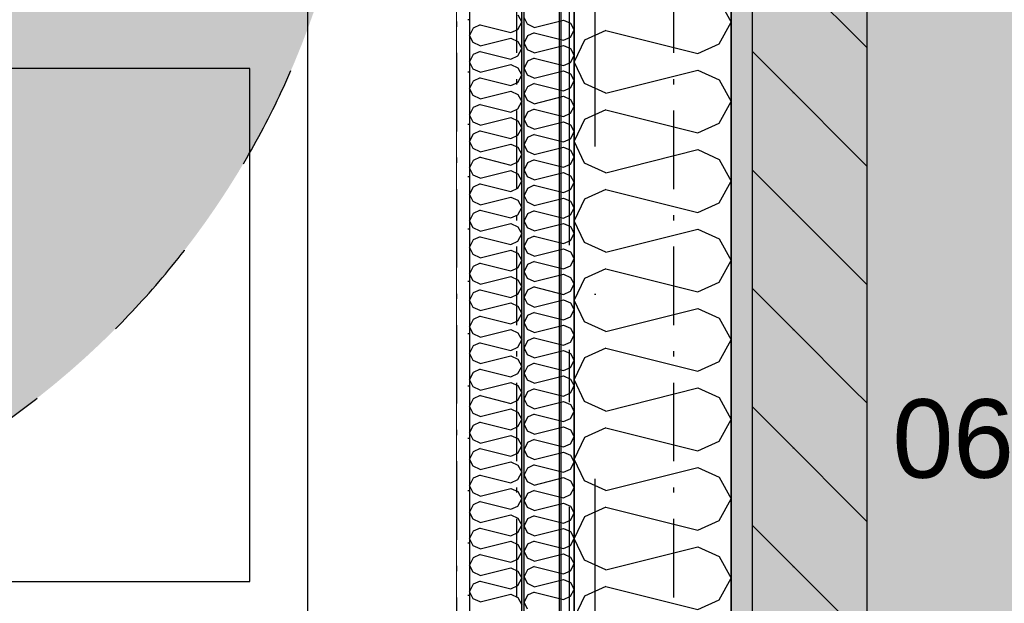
# Model space of a CAD drawing. Header units: millimetres. Extents: x -173281 to 144469, y -85977 to 83288.
# Tile 134 of 256: x -62003 to -61062, y -42858 to -42300. Entities that reach past the tile are written whole.
import ezdxf
from ezdxf.enums import TextEntityAlignment as Align

# ---------------------------------------------------------------- set-up
doc = ezdxf.new("R2010")
doc.units = ezdxf.units.MM
doc.header["$LTSCALE"] = 0.5
doc.header["$MEASUREMENT"] = 0
for name, pattern in [('Akselinje', [1500, 1000, -200, 100, -200]), ('Over snittplan', [260, 150, -50, 10, -50]), ('PLINE', [0]), ('Prikk & stiplet', [1340.555525, 705.555534, -352.777767, 0, -282.222223]), ('Stipling', [400, 200, -200])]:
    doc.linetypes.add(name, pattern=pattern)
for name, color, linetype in [('223- Bjelker', 7, 'Continuous'), ('232- Ikke-bærende yttervegger', 7, 'Continuous'), ('232- Ikke-bærende yttervegger (Skravur)', 7, 'Continuous'), ('232- Ikke-bærende yttervegger (Skravur)(Nye konstruksjoner)', 7, 'Continuous'), ('232- Ikke-bærende yttervegger(Nye konstruksjoner)', 7, 'Continuous'), ('244- Vinduer_ dører_ foldevegger(Nye konstruksjoner)', 7, 'Continuous'), ('252- Gulv på grunn_ bunnplate', 7, 'Continuous'), ('256- Faste himlinger og overflatebehandling(Nye konstruksjoner)', 7, 'Continuous'), ('279- Annet fast inventar(Nye konstruksjoner)', 7, 'Continuous'), ('82-- Modullinjer', 7, 'Continuous'), ('852- Teknisk_symbolsk informasjon_ bygning(Nye konstruksjoner)', 7, 'Continuous'), ('862- M___Nettoareal(Nye konstruksjoner)', 7, 'Continuous'), ('862- M___Nettoareal(Polylinje)(Nye konstruksjoner)', 7, 'Continuous'), ('862- M___Nettoareal(Tekst)(Nye konstruksjoner)', 7, 'Continuous')]:
    doc.layers.add(name, color=color, linetype=linetype)
doc.layers.add('236- Innvendig kledning og overflate(Nye konstruksjoner)', color=7, linetype='Continuous', lineweight=0)
doc.styles.add('GENERATED_STYLE_1', font='arial.ttf')
doc.styles.add('GENERATED_STYLE_2', font='arial.ttf')

# ---------------------------------------------------------------- blocks, each defined once
blk = doc.blocks.new('Rektor_A-128_12', base_point=(-63439.81, -42454.06))
at = {"layer": '862- M___Nettoareal(Polylinje)(Nye konstruksjoner)', "linetype": 'PLINE', "flags": 128}
blk.add_lwpolyline([(-60435.66, -41799.43), (-60435.66, -39791.93), (-65073.16, -39791.93), (-65073.16, -43699.43), (-63428.16, -43699.43), (-63428.16, -41936.93), (-63278.16, -41936.93), (-63278.16, -43699.43), (-61485.66, -43699.43), (-61485.66, -41799.43)], close=True, dxfattribs=at)
at = {"layer": '862- M___Nettoareal(Tekst)(Nye konstruksjoner)', "style": 'GENERATED_STYLE_1'}
for tag, height, p in [('DUMMY_862', 150, (-63557.67, -41147.4)), ('ROOM_NAME', 150, (-63557.67, -41787.58)), ('DUMMY_861', 100, (-63714.81, -41387.34)), ('ROOM_NUMBER', 100, (-63714.81, -41776.15)), ('DUMMY_863', 100, (-63321.95, -41753.3))]:
    blk.add_attdef(tag, text='', height=height, rotation=90, dxfattribs=at).set_placement(p, align=Align.TOP_LEFT)
blk = doc.blocks.new('*X391')
at = {"layer": '232- Ikke-bærende yttervegger (Skravur)', "linetype": 'PLINE'}
for p, q in [((-61334.72, -42281.81), (-61323.16, -42302.53)), ((-61334.72, -42323.25), (-61323.16, -42302.53)), ((-61443.03, -42310.5), (-61463.35, -42319.75)), ((-61443.03, -42310.5), (-61355.04, -42332.5)), ((-61463.35, -42319.75), (-61473.16, -42340.47)), ((-61355.04, -42332.5), (-61334.72, -42323.25)), ((-61463.35, -42361.19), (-61473.16, -42340.47)), ((-61443.03, -42370.44), (-61355.04, -42348.44)), ((-61355.04, -42348.44), (-61334.72, -42357.69)), ((-61443.03, -42370.44), (-61463.35, -42361.19)), ((-61334.72, -42357.69), (-61323.16, -42378.41)), ((-61334.72, -42399.13), (-61323.16, -42378.41)), ((-61443.03, -42386.38), (-61463.35, -42395.63)), ((-61443.03, -42386.38), (-61355.04, -42408.38)), ((-61463.35, -42395.63), (-61473.16, -42416.35)), ((-61355.04, -42408.38), (-61334.72, -42399.13)), ((-61463.35, -42437.07), (-61473.16, -42416.35)), ((-61443.03, -42446.32), (-61355.04, -42424.32)), ((-61355.04, -42424.32), (-61334.72, -42433.57)), ((-61443.03, -42446.32), (-61463.35, -42437.07)), ((-61334.72, -42433.57), (-61323.16, -42454.29)), ((-61334.72, -42475.01), (-61323.16, -42454.29)), ((-61443.03, -42462.26), (-61463.35, -42471.51)), ((-61443.03, -42462.26), (-61355.04, -42484.26)), ((-61463.35, -42471.51), (-61473.16, -42492.23)), ((-61355.04, -42484.26), (-61334.72, -42475.01)), ((-61463.35, -42512.95), (-61473.16, -42492.23)), ((-61443.03, -42522.2), (-61355.04, -42500.2)), ((-61355.04, -42500.2), (-61334.72, -42509.44)), ((-61443.03, -42522.2), (-61463.35, -42512.95)), ((-61334.72, -42509.44), (-61323.16, -42530.17)), ((-61334.72, -42550.89), (-61323.16, -42530.17)), ((-61443.03, -42538.14), (-61463.35, -42547.38)), ((-61443.03, -42538.14), (-61355.04, -42560.13)), ((-61463.35, -42547.38), (-61473.16, -42568.11)), ((-61355.04, -42560.13), (-61334.72, -42550.89)), ((-61463.35, -42588.83), (-61473.16, -42568.11)), ((-61443.03, -42598.07), (-61355.04, -42576.08)), ((-61355.04, -42576.08), (-61334.72, -42585.32)), ((-61443.03, -42598.07), (-61463.35, -42588.83)), ((-61334.72, -42585.32), (-61323.16, -42606.05)), ((-61334.72, -42626.77), (-61323.16, -42606.05)), ((-61443.03, -42614.02), (-61463.35, -42623.26)), ((-61443.03, -42614.02), (-61355.04, -42636.01)), ((-61463.35, -42623.26), (-61473.16, -42643.98)), ((-61355.04, -42636.01), (-61334.72, -42626.77)), ((-61463.35, -42664.71), (-61473.16, -42643.98)), ((-61443.03, -42673.95), (-61355.04, -42651.96)), ((-61355.04, -42651.96), (-61334.72, -42661.2)), ((-61443.03, -42673.95), (-61463.35, -42664.71)), ((-61334.72, -42661.2), (-61323.16, -42681.92)), ((-61334.72, -42702.65), (-61323.16, -42681.92)), ((-61443.03, -42689.9), (-61463.35, -42699.14)), ((-61443.03, -42689.9), (-61355.04, -42711.89)), ((-61463.35, -42699.14), (-61473.16, -42719.86)), ((-61355.04, -42711.89), (-61334.72, -42702.65)), ((-61463.35, -42740.59), (-61473.16, -42719.86)), ((-61443.03, -42749.83), (-61355.04, -42727.83)), ((-61355.04, -42727.83), (-61334.72, -42737.08)), ((-61443.03, -42749.83), (-61463.35, -42740.59)), ((-61334.72, -42737.08), (-61323.16, -42757.8)), ((-61334.72, -42778.52), (-61323.16, -42757.8)), ((-61443.03, -42765.77), (-61463.35, -42775.02)), ((-61443.03, -42765.77), (-61355.04, -42787.77)), ((-61463.35, -42775.02), (-61473.16, -42795.74)), ((-61355.04, -42787.77), (-61334.72, -42778.52)), ((-61463.35, -42816.46), (-61473.16, -42795.74)), ((-61443.03, -42825.71), (-61355.04, -42803.71)), ((-61355.04, -42803.71), (-61334.72, -42812.96)), ((-61334.72, -42812.96), (-61323.16, -42833.68)), ((-61443.03, -42825.71), (-61463.35, -42816.46)), ((-61334.72, -42854.4), (-61323.16, -42833.68)), ((-61443.03, -42841.65), (-61463.35, -42850.9)), ((-61443.03, -42841.65), (-61355.04, -42863.65)), ((-61463.35, -42850.9), (-61473.16, -42871.62)), ((-61355.04, -42863.65), (-61334.72, -42854.4))]:
    blk.add_line(p, q, dxfattribs=at)
blk = doc.blocks.new('Vindustempel[46]', base_point=(-60783.16, -42061.93))
at = {"layer": '852- Teknisk_symbolsk informasjon_ bygning(Nye konstruksjoner)', "char_height": 75, "attachment_point": 1, "rotation": 180, "style": 'GENERATED_STYLE_1'}
for s, insert in [('\\A1;{\\pql;\\pt0,50;\\fArial|b0|i0|c0|p0;\\W1.000000;900\\fArial|b0|i0|c0|p0;\\W1.000000;\\A1{\\H.66x;\\S^  ;}\\fArial|b0|i0|c0|p0;\\W1.000000;\\fArial|b0|i0|c0|p0;\\W1.000000;\\A1{\\H.66x;\\S^  ;}}', (-60682.96, -42619.78)), ('\\A1;{\\pql;\\pt0,50;\\fArial|b0|i0|c0|p0;\\W1.000000;x1\xa0390\\fArial|b0|i0|c0|p0;\\W1.000000;\\A1{\\H.66x;\\S^  ;}\\fArial|b0|i0|c0|p0;\\W1.000000;\\fArial|b0|i0|c0|p0;\\W1.000000;\\A1{\\H.66x;\\S^  ;}}', (-60854.58, -42737.64)), ('\\A1;{\\pql;\\pt0,50;\\fArial|b0|i0|c0|p0;\\W1.000000;590\\fArial|b0|i0|c0|p0;\\W1.000000;\\A1{\\H.66x;\\S^  ;}\\fArial|b0|i0|c0|p0;\\W1.000000;\\fArial|b0|i0|c0|p0;\\W1.000000;\\A1{\\H.66x;\\S^  ;}}', (-60682.96, -42737.64))]:
    blk.add_mtext(s, dxfattribs=dict(at, insert=insert))
at = {"layer": '852- Teknisk_symbolsk informasjon_ bygning(Nye konstruksjoner)', "style": 'GENERATED_STYLE_1'}
for tag, p in [('DUMMY_239', (-60402.92, -42283.36)), ('DUMMY_240', (-60682.96, -42300.5)), ('DUMMY_237', (-60402.92, -42401.21)), ('DUMMY_238', (-60682.96, -42418.36)), ('DUMMY_236', (-60682.96, -42519.07)), ('DUMMY_235', (-60402.92, -42519.07)), ('DUMMY_234', (-60854.58, -42636.93)), ('strSillPrefix', (-60402.92, -42654.07)), ('DUMMY_233', (-61163.4, -42754.78)), ('strUnitPrefix', (-60402.92, -42771.93))]:
    blk.add_attdef(tag, text='', height=75, rotation=180, dxfattribs=at).set_placement(p, align=Align.TOP_LEFT)
at = {"layer": '852- Teknisk_symbolsk informasjon_ bygning(Nye konstruksjoner)', "style": 'GENERATED_STYLE_2'}
blk.add_attdef('AC_WIDO_ID', text='', height=100, rotation=180, dxfattribs=at).set_placement((-60783.16, -42722.17), align=Align.BOTTOM_CENTER)
blk = doc.blocks.new('Vindu[50]')
at = {"layer": '852- Teknisk_symbolsk informasjon_ bygning(Nye konstruksjoner)'}
blk.add_blockref('Vindustempel[46]', (-60783.16, -42061.93), dxfattribs=at)
blk = doc.blocks.new('*X745')
at = {"layer": '232- Ikke-bærende yttervegger (Skravur)(Nye konstruksjoner)', "linetype": 'PLINE'}
for p, q in [((-61518.02, -42304.61), (-61521.16, -42297.98)), ((-61511.52, -42307.57), (-61518.02, -42304.61)), ((-61511.52, -42307.57), (-61483.36, -42300.53)), ((-61483.36, -42300.53), (-61476.86, -42303.49)), ((-61476.86, -42303.49), (-61473.16, -42310.12)), ((-61518.02, -42315.63), (-61521.16, -42322.26)), ((-61511.52, -42312.67), (-61518.02, -42315.63)), ((-61511.52, -42312.67), (-61483.36, -42319.71)), ((-61483.36, -42319.71), (-61476.86, -42316.75)), ((-61476.86, -42316.75), (-61473.16, -42310.12)), ((-61518.02, -42328.89), (-61521.16, -42322.26)), ((-61511.52, -42331.85), (-61483.36, -42324.81)), ((-61483.36, -42324.81), (-61476.86, -42327.77)), ((-61511.52, -42331.85), (-61518.02, -42328.89)), ((-61476.86, -42327.77), (-61473.16, -42334.4)), ((-61476.86, -42341.03), (-61473.16, -42334.4)), ((-61518.02, -42339.91), (-61521.16, -42346.54)), ((-61511.52, -42336.95), (-61518.02, -42339.91)), ((-61511.52, -42336.95), (-61483.36, -42343.99)), ((-61483.36, -42343.99), (-61476.86, -42341.03)), ((-61518.02, -42353.17), (-61521.16, -42346.54)), ((-61511.52, -42356.13), (-61518.02, -42353.17)), ((-61511.52, -42356.13), (-61483.36, -42349.09)), ((-61483.36, -42349.09), (-61476.86, -42352.05)), ((-61476.86, -42352.05), (-61473.16, -42358.68)), ((-61518.02, -42364.19), (-61521.16, -42370.82)), ((-61511.52, -42361.23), (-61518.02, -42364.19)), ((-61511.52, -42361.23), (-61483.36, -42368.27)), ((-61476.86, -42365.31), (-61473.16, -42358.68)), ((-61518.02, -42377.45), (-61521.16, -42370.82)), ((-61511.52, -42380.41), (-61483.36, -42373.37)), ((-61483.36, -42368.27), (-61476.86, -42365.31)), ((-61483.36, -42373.37), (-61476.86, -42376.33)), ((-61511.52, -42380.41), (-61518.02, -42377.45)), ((-61476.86, -42376.33), (-61473.16, -42382.96)), ((-61476.86, -42389.59), (-61473.16, -42382.96)), ((-61518.02, -42388.47), (-61521.16, -42395.1)), ((-61511.52, -42385.51), (-61518.02, -42388.47)), ((-61511.52, -42385.51), (-61483.36, -42392.55)), ((-61483.36, -42392.55), (-61476.86, -42389.59)), ((-61518.02, -42401.73), (-61521.16, -42395.1)), ((-61511.52, -42404.69), (-61518.02, -42401.73)), ((-61511.52, -42404.69), (-61483.36, -42397.65)), ((-61483.36, -42397.65), (-61476.86, -42400.61)), ((-61476.86, -42400.61), (-61473.16, -42407.24)), ((-61511.52, -42409.79), (-61518.02, -42412.75)), ((-61511.52, -42409.79), (-61483.36, -42416.83)), ((-61476.86, -42413.87), (-61473.16, -42407.24)), ((-61518.02, -42412.75), (-61521.16, -42419.38)), ((-61518.02, -42426.01), (-61521.16, -42419.38)), ((-61483.36, -42416.83), (-61476.86, -42413.87)), ((-61511.52, -42428.97), (-61518.02, -42426.01)), ((-61511.52, -42428.97), (-61483.36, -42421.93)), ((-61483.36, -42421.93), (-61476.86, -42424.89)), ((-61476.86, -42424.89), (-61473.16, -42431.52)), ((-61518.02, -42437.03), (-61521.16, -42443.66)), ((-61511.52, -42434.07), (-61518.02, -42437.03)), ((-61511.52, -42434.07), (-61483.36, -42441.11)), ((-61483.36, -42441.11), (-61476.86, -42438.15)), ((-61476.86, -42438.15), (-61473.16, -42431.52)), ((-61518.02, -42450.3), (-61521.16, -42443.66)), ((-61511.52, -42453.25), (-61483.36, -42446.21)), ((-61483.36, -42446.21), (-61476.86, -42449.17)), ((-61476.86, -42449.17), (-61473.16, -42455.8)), ((-61511.52, -42453.25), (-61518.02, -42450.3)), ((-61511.52, -42458.36), (-61518.02, -42461.31)), ((-61511.52, -42458.36), (-61483.36, -42465.39)), ((-61476.86, -42462.44), (-61473.16, -42455.8)), ((-61518.02, -42461.31), (-61521.16, -42467.95)), ((-61518.02, -42474.58), (-61521.16, -42467.95)), ((-61483.36, -42465.39), (-61476.86, -42462.44)), ((-61511.52, -42477.54), (-61518.02, -42474.58)), ((-61511.52, -42477.54), (-61483.36, -42470.5)), ((-61483.36, -42470.5), (-61476.86, -42473.46)), ((-61476.86, -42473.46), (-61473.16, -42480.09)), ((-61518.02, -42485.6), (-61521.16, -42492.23)), ((-61511.52, -42482.64), (-61518.02, -42485.6)), ((-61511.52, -42482.64), (-61483.36, -42489.68)), ((-61483.36, -42489.68), (-61476.86, -42486.72)), ((-61476.86, -42486.72), (-61473.16, -42480.09)), ((-61518.02, -42498.86), (-61521.16, -42492.23)), ((-61511.52, -42501.82), (-61483.36, -42494.78)), ((-61483.36, -42494.78), (-61476.86, -42497.74)), ((-61511.52, -42501.82), (-61518.02, -42498.86)), ((-61476.86, -42497.74), (-61473.16, -42504.37)), ((-61476.86, -42511), (-61473.16, -42504.37)), ((-61518.02, -42509.88), (-61521.16, -42516.51)), ((-61511.52, -42506.92), (-61518.02, -42509.88)), ((-61511.52, -42506.92), (-61483.36, -42513.96)), ((-61483.36, -42513.96), (-61476.86, -42511)), ((-61518.02, -42523.14), (-61521.16, -42516.51)), ((-61511.52, -42526.1), (-61518.02, -42523.14)), ((-61511.52, -42526.1), (-61483.36, -42519.06)), ((-61483.36, -42519.06), (-61476.86, -42522.02)), ((-61476.86, -42522.02), (-61473.16, -42528.65)), ((-61511.52, -42531.2), (-61518.02, -42534.16)), ((-61511.52, -42531.2), (-61483.36, -42538.24)), ((-61476.86, -42535.28), (-61473.16, -42528.65)), ((-61518.02, -42534.16), (-61521.16, -42540.79)), ((-61518.02, -42547.42), (-61521.16, -42540.79)), ((-61483.36, -42538.24), (-61476.86, -42535.28)), ((-61511.52, -42550.38), (-61518.02, -42547.42)), ((-61511.52, -42550.38), (-61483.36, -42543.34)), ((-61483.36, -42543.34), (-61476.86, -42546.3)), ((-61476.86, -42546.3), (-61473.16, -42552.93)), ((-61518.02, -42558.44), (-61521.16, -42565.07)), ((-61511.52, -42555.48), (-61518.02, -42558.44)), ((-61511.52, -42555.48), (-61483.36, -42562.52)), ((-61483.36, -42562.52), (-61476.86, -42559.56)), ((-61476.86, -42559.56), (-61473.16, -42552.93)), ((-61518.02, -42571.7), (-61521.16, -42565.07)), ((-61511.52, -42574.66), (-61483.36, -42567.62)), ((-61483.36, -42567.62), (-61476.86, -42570.58)), ((-61476.86, -42570.58), (-61473.16, -42577.21)), ((-61511.52, -42574.66), (-61518.02, -42571.7)), ((-61511.52, -42579.76), (-61518.02, -42582.72)), ((-61511.52, -42579.76), (-61483.36, -42586.8)), ((-61476.86, -42583.84), (-61473.16, -42577.21)), ((-61518.02, -42582.72), (-61521.16, -42589.35)), ((-61518.02, -42595.98), (-61521.16, -42589.35)), ((-61483.36, -42586.8), (-61476.86, -42583.84)), ((-61511.52, -42598.94), (-61518.02, -42595.98)), ((-61511.52, -42598.94), (-61483.36, -42591.9)), ((-61483.36, -42591.9), (-61476.86, -42594.86)), ((-61476.86, -42594.86), (-61473.16, -42601.49)), ((-61518.02, -42607), (-61521.16, -42613.63)), ((-61511.52, -42604.04), (-61518.02, -42607)), ((-61511.52, -42604.04), (-61483.36, -42611.08)), ((-61483.36, -42611.08), (-61476.86, -42608.12)), ((-61476.86, -42608.12), (-61473.16, -42601.49)), ((-61518.02, -42620.26), (-61521.16, -42613.63)), ((-61511.52, -42623.22), (-61483.36, -42616.18)), ((-61483.36, -42616.18), (-61476.86, -42619.14)), ((-61511.52, -42623.22), (-61518.02, -42620.26)), ((-61476.86, -42619.14), (-61473.16, -42625.77)), ((-61476.86, -42632.4), (-61473.16, -42625.77)), ((-61518.02, -42631.28), (-61521.16, -42637.91)), ((-61511.52, -42628.32), (-61518.02, -42631.28)), ((-61511.52, -42628.32), (-61483.36, -42635.36)), ((-61483.36, -42635.36), (-61476.86, -42632.4)), ((-61518.02, -42644.55), (-61521.16, -42637.91)), ((-61511.52, -42647.5), (-61518.02, -42644.55)), ((-61511.52, -42647.5), (-61483.36, -42640.47)), ((-61483.36, -42640.47), (-61476.86, -42643.42)), ((-61476.86, -42643.42), (-61473.16, -42650.06)), ((-61518.02, -42655.56), (-61521.16, -42662.2)), ((-61511.52, -42652.61), (-61518.02, -42655.56)), ((-61511.52, -42652.61), (-61483.36, -42659.64)), ((-61476.86, -42656.69), (-61473.16, -42650.06)), ((-61518.02, -42668.83), (-61521.16, -42662.2)), ((-61511.52, -42671.79), (-61483.36, -42664.75)), ((-61483.36, -42659.64), (-61476.86, -42656.69)), ((-61483.36, -42664.75), (-61476.86, -42667.71)), ((-61511.52, -42671.79), (-61518.02, -42668.83)), ((-61476.86, -42667.71), (-61473.16, -42674.34)), ((-61476.86, -42680.97), (-61473.16, -42674.34)), ((-61518.02, -42679.85), (-61521.16, -42686.48)), ((-61511.52, -42676.89), (-61518.02, -42679.85)), ((-61511.52, -42676.89), (-61483.36, -42683.93)), ((-61483.36, -42683.93), (-61476.86, -42680.97)), ((-61518.02, -42693.11), (-61521.16, -42686.48)), ((-61511.52, -42696.07), (-61518.02, -42693.11)), ((-61511.52, -42696.07), (-61483.36, -42689.03)), ((-61483.36, -42689.03), (-61476.86, -42691.99)), ((-61476.86, -42691.99), (-61473.16, -42698.62)), ((-61511.52, -42701.17), (-61518.02, -42704.13)), ((-61511.52, -42701.17), (-61483.36, -42708.21)), ((-61476.86, -42705.25), (-61473.16, -42698.62)), ((-61518.02, -42704.13), (-61521.16, -42710.76)), ((-61518.02, -42717.39), (-61521.16, -42710.76)), ((-61483.36, -42708.21), (-61476.86, -42705.25)), ((-61511.52, -42720.35), (-61518.02, -42717.39)), ((-61511.52, -42720.35), (-61483.36, -42713.31)), ((-61483.36, -42713.31), (-61476.86, -42716.27)), ((-61476.86, -42716.27), (-61473.16, -42722.9)), ((-61518.02, -42728.41), (-61521.16, -42735.04)), ((-61511.52, -42725.45), (-61518.02, -42728.41)), ((-61511.52, -42725.45), (-61483.36, -42732.49)), ((-61483.36, -42732.49), (-61476.86, -42729.53)), ((-61476.86, -42729.53), (-61473.16, -42722.9)), ((-61518.02, -42741.67), (-61521.16, -42735.04)), ((-61511.52, -42744.63), (-61483.36, -42737.59)), ((-61483.36, -42737.59), (-61476.86, -42740.55)), ((-61476.86, -42740.55), (-61473.16, -42747.18)), ((-61511.52, -42744.63), (-61518.02, -42741.67)), ((-61511.52, -42749.73), (-61518.02, -42752.69)), ((-61511.52, -42749.73), (-61483.36, -42756.77)), ((-61476.86, -42753.81), (-61473.16, -42747.18)), ((-61518.02, -42752.69), (-61521.16, -42759.32)), ((-61518.02, -42765.95), (-61521.16, -42759.32)), ((-61483.36, -42756.77), (-61476.86, -42753.81)), ((-61511.52, -42768.91), (-61518.02, -42765.95)), ((-61511.52, -42768.91), (-61483.36, -42761.87)), ((-61483.36, -42761.87), (-61476.86, -42764.83)), ((-61476.86, -42764.83), (-61473.16, -42771.46)), ((-61518.02, -42776.97), (-61521.16, -42783.6)), ((-61511.52, -42774.01), (-61518.02, -42776.97)), ((-61511.52, -42774.01), (-61483.36, -42781.05)), ((-61483.36, -42781.05), (-61476.86, -42778.09)), ((-61476.86, -42778.09), (-61473.16, -42771.46)), ((-61518.02, -42790.23), (-61521.16, -42783.6)), ((-61511.52, -42793.19), (-61483.36, -42786.15)), ((-61483.36, -42786.15), (-61476.86, -42789.11)), ((-61511.52, -42793.19), (-61518.02, -42790.23)), ((-61476.86, -42789.11), (-61473.16, -42795.74)), ((-61476.86, -42802.37), (-61473.16, -42795.74)), ((-61518.02, -42801.25), (-61521.16, -42807.88)), ((-61511.52, -42798.29), (-61518.02, -42801.25)), ((-61511.52, -42798.29), (-61483.36, -42805.33)), ((-61483.36, -42805.33), (-61476.86, -42802.37)), ((-61518.02, -42814.51), (-61521.16, -42807.88)), ((-61511.52, -42817.47), (-61518.02, -42814.51)), ((-61511.52, -42817.47), (-61483.36, -42810.43)), ((-61483.36, -42810.43), (-61476.86, -42813.39)), ((-61476.86, -42813.39), (-61473.16, -42820.02)), ((-61518.02, -42825.53), (-61521.16, -42832.16)), ((-61511.52, -42822.57), (-61518.02, -42825.53)), ((-61511.52, -42822.57), (-61483.36, -42829.61)), ((-61476.86, -42826.65), (-61473.16, -42820.02)), ((-61518.02, -42838.8), (-61521.16, -42832.16)), ((-61511.52, -42841.75), (-61483.36, -42834.72)), ((-61483.36, -42829.61), (-61476.86, -42826.65)), ((-61483.36, -42834.72), (-61476.86, -42837.67)), ((-61511.52, -42841.75), (-61518.02, -42838.8)), ((-61476.86, -42837.67), (-61473.16, -42844.31)), ((-61476.86, -42850.94), (-61473.16, -42844.31)), ((-61518.02, -42849.81), (-61521.16, -42856.45)), ((-61511.52, -42846.86), (-61518.02, -42849.81)), ((-61511.52, -42846.86), (-61483.36, -42853.9)), ((-61483.36, -42853.9), (-61476.86, -42850.94)), ((-61518.02, -42863.08), (-61521.16, -42856.45))]:
    blk.add_line(p, q, dxfattribs=at)
blk = doc.blocks.new('*X747')
at = {"layer": '232- Ikke-bærende yttervegger (Skravur)(Nye konstruksjoner)', "linetype": 'PLINE'}
for p, q in [((-61527.01, -42295.62), (-61523.16, -42302.53)), ((-61563.12, -42305.19), (-61569.89, -42308.27)), ((-61563.12, -42305.19), (-61533.79, -42312.52)), ((-61527.01, -42309.44), (-61523.16, -42302.53)), ((-61569.89, -42308.27), (-61573.16, -42315.18)), ((-61569.89, -42322.08), (-61573.16, -42315.18)), ((-61533.79, -42312.52), (-61527.01, -42309.44)), ((-61563.12, -42325.17), (-61569.89, -42322.08)), ((-61563.12, -42325.17), (-61533.79, -42317.83)), ((-61533.79, -42317.83), (-61527.01, -42320.92)), ((-61527.01, -42320.92), (-61523.16, -42327.82)), ((-61569.89, -42333.56), (-61573.16, -42340.47)), ((-61563.12, -42330.48), (-61569.89, -42333.56)), ((-61563.12, -42330.48), (-61533.79, -42337.81)), ((-61533.79, -42337.81), (-61527.01, -42334.73)), ((-61527.01, -42334.73), (-61523.16, -42327.82)), ((-61569.89, -42347.38), (-61573.16, -42340.47)), ((-61563.12, -42350.46), (-61533.79, -42343.13)), ((-61533.79, -42343.13), (-61527.01, -42346.21)), ((-61563.12, -42350.46), (-61569.89, -42347.38)), ((-61527.01, -42346.21), (-61523.16, -42353.12)), ((-61527.01, -42360.02), (-61523.16, -42353.12)), ((-61569.89, -42358.85), (-61573.16, -42365.76)), ((-61563.12, -42355.77), (-61569.89, -42358.85)), ((-61563.12, -42355.77), (-61533.79, -42363.1)), ((-61533.79, -42363.1), (-61527.01, -42360.02)), ((-61569.89, -42372.67), (-61573.16, -42365.76)), ((-61563.12, -42375.75), (-61569.89, -42372.67)), ((-61563.12, -42375.75), (-61533.79, -42368.42)), ((-61533.79, -42368.42), (-61527.01, -42371.5)), ((-61527.01, -42371.5), (-61523.16, -42378.41)), ((-61563.12, -42381.07), (-61569.89, -42384.15)), ((-61563.12, -42381.07), (-61533.79, -42388.4)), ((-61527.01, -42385.32), (-61523.16, -42378.41)), ((-61569.89, -42384.15), (-61573.16, -42391.05)), ((-61569.89, -42397.96), (-61573.16, -42391.05)), ((-61533.79, -42388.4), (-61527.01, -42385.32)), ((-61563.12, -42401.04), (-61569.89, -42397.96)), ((-61563.12, -42401.04), (-61533.79, -42393.71)), ((-61533.79, -42393.71), (-61527.01, -42396.79)), ((-61527.01, -42396.79), (-61523.16, -42403.7)), ((-61569.89, -42409.44), (-61573.16, -42416.35)), ((-61563.12, -42406.36), (-61569.89, -42409.44)), ((-61563.12, -42406.36), (-61533.79, -42413.69)), ((-61533.79, -42413.69), (-61527.01, -42410.61)), ((-61527.01, -42410.61), (-61523.16, -42403.7)), ((-61569.89, -42423.26), (-61573.16, -42416.35)), ((-61563.12, -42426.34), (-61533.79, -42419)), ((-61533.79, -42419), (-61527.01, -42422.09)), ((-61563.12, -42426.34), (-61569.89, -42423.26)), ((-61527.01, -42422.09), (-61523.16, -42428.99)), ((-61527.01, -42435.9), (-61523.16, -42428.99)), ((-61569.89, -42434.73), (-61573.16, -42441.64)), ((-61563.12, -42431.65), (-61569.89, -42434.73)), ((-61563.12, -42431.65), (-61533.79, -42438.98)), ((-61533.79, -42438.98), (-61527.01, -42435.9)), ((-61569.89, -42448.55), (-61573.16, -42441.64)), ((-61563.12, -42451.63), (-61569.89, -42448.55)), ((-61563.12, -42451.63), (-61533.79, -42444.3)), ((-61533.79, -42444.3), (-61527.01, -42447.38)), ((-61527.01, -42447.38), (-61523.16, -42454.29)), ((-61563.12, -42456.94), (-61569.89, -42460.03)), ((-61563.12, -42456.94), (-61533.79, -42464.28)), ((-61527.01, -42461.19), (-61523.16, -42454.29)), ((-61569.89, -42460.03), (-61573.16, -42466.93)), ((-61569.89, -42473.84), (-61573.16, -42466.93)), ((-61533.79, -42464.28), (-61527.01, -42461.19)), ((-61563.12, -42476.92), (-61569.89, -42473.84)), ((-61563.12, -42476.92), (-61533.79, -42469.59)), ((-61533.79, -42469.59), (-61527.01, -42472.67)), ((-61527.01, -42472.67), (-61523.16, -42479.58)), ((-61569.89, -42485.32), (-61573.16, -42492.23)), ((-61563.12, -42482.24), (-61569.89, -42485.32)), ((-61563.12, -42482.24), (-61533.79, -42489.57)), ((-61533.79, -42489.57), (-61527.01, -42486.49)), ((-61527.01, -42486.49), (-61523.16, -42479.58)), ((-61569.89, -42499.13), (-61573.16, -42492.23)), ((-61563.12, -42502.22), (-61533.79, -42494.88)), ((-61533.79, -42494.88), (-61527.01, -42497.97)), ((-61563.12, -42502.22), (-61569.89, -42499.13)), ((-61527.01, -42497.97), (-61523.16, -42504.87)), ((-61527.01, -42511.78), (-61523.16, -42504.87)), ((-61569.89, -42510.61), (-61573.16, -42517.52)), ((-61563.12, -42507.53), (-61569.89, -42510.61)), ((-61563.12, -42507.53), (-61533.79, -42514.86)), ((-61533.79, -42514.86), (-61527.01, -42511.78)), ((-61569.89, -42524.43), (-61573.16, -42517.52)), ((-61563.12, -42527.51), (-61569.89, -42524.43)), ((-61563.12, -42527.51), (-61533.79, -42520.18)), ((-61533.79, -42520.18), (-61527.01, -42523.26)), ((-61527.01, -42523.26), (-61523.16, -42530.17)), ((-61563.12, -42532.82), (-61569.89, -42535.91)), ((-61563.12, -42532.82), (-61533.79, -42540.16)), ((-61527.01, -42537.07), (-61523.16, -42530.17)), ((-61569.89, -42535.91), (-61573.16, -42542.81)), ((-61569.89, -42549.72), (-61573.16, -42542.81)), ((-61533.79, -42540.16), (-61527.01, -42537.07)), ((-61563.12, -42552.8), (-61569.89, -42549.72)), ((-61563.12, -42552.8), (-61533.79, -42545.47)), ((-61533.79, -42545.47), (-61527.01, -42548.55)), ((-61527.01, -42548.55), (-61523.16, -42555.46)), ((-61569.89, -42561.2), (-61573.16, -42568.11)), ((-61563.12, -42558.12), (-61569.89, -42561.2)), ((-61563.12, -42558.12), (-61533.79, -42565.45)), ((-61527.01, -42562.37), (-61523.16, -42555.46)), ((-61569.89, -42575.01), (-61573.16, -42568.11)), ((-61563.12, -42578.1), (-61533.79, -42570.76)), ((-61533.79, -42565.45), (-61527.01, -42562.37)), ((-61533.79, -42570.76), (-61527.01, -42573.85)), ((-61563.12, -42578.1), (-61569.89, -42575.01)), ((-61527.01, -42573.85), (-61523.16, -42580.75)), ((-61527.01, -42587.66), (-61523.16, -42580.75)), ((-61569.89, -42586.49), (-61573.16, -42593.4)), ((-61563.12, -42583.41), (-61569.89, -42586.49)), ((-61563.12, -42583.41), (-61533.79, -42590.74)), ((-61533.79, -42590.74), (-61527.01, -42587.66)), ((-61569.89, -42600.31), (-61573.16, -42593.4)), ((-61563.12, -42603.39), (-61533.79, -42596.06)), ((-61533.79, -42596.06), (-61527.01, -42599.14)), ((-61527.01, -42599.14), (-61523.16, -42606.05)), ((-61563.12, -42603.39), (-61569.89, -42600.31)), ((-61563.12, -42608.7), (-61569.89, -42611.78)), ((-61563.12, -42608.7), (-61533.79, -42616.03)), ((-61527.01, -42612.95), (-61523.16, -42606.05)), ((-61569.89, -42611.78), (-61573.16, -42618.69)), ((-61533.79, -42616.03), (-61527.01, -42612.95)), ((-61569.89, -42625.6), (-61573.16, -42618.69)), ((-61563.12, -42628.68), (-61569.89, -42625.6)), ((-61563.12, -42628.68), (-61533.79, -42621.35)), ((-61533.79, -42621.35), (-61527.01, -42624.43)), ((-61527.01, -42624.43), (-61523.16, -42631.34)), ((-61569.89, -42637.08), (-61573.16, -42643.98)), ((-61563.12, -42634), (-61569.89, -42637.08)), ((-61563.12, -42634), (-61533.79, -42641.33)), ((-61527.01, -42638.25), (-61523.16, -42631.34)), ((-61569.89, -42650.89), (-61573.16, -42643.98)), ((-61563.12, -42653.97), (-61533.79, -42646.64)), ((-61533.79, -42641.33), (-61527.01, -42638.25)), ((-61533.79, -42646.64), (-61527.01, -42649.72)), ((-61563.12, -42653.97), (-61569.89, -42650.89)), ((-61527.01, -42649.72), (-61523.16, -42656.63)), ((-61569.89, -42662.37), (-61573.16, -42669.28)), ((-61563.12, -42659.29), (-61569.89, -42662.37)), ((-61563.12, -42659.29), (-61533.79, -42666.62)), ((-61533.79, -42666.62), (-61527.01, -42663.54)), ((-61527.01, -42663.54), (-61523.16, -42656.63)), ((-61569.89, -42676.18), (-61573.16, -42669.28)), ((-61563.12, -42679.27), (-61533.79, -42671.93)), ((-61533.79, -42671.93), (-61527.01, -42675.02)), ((-61527.01, -42675.02), (-61523.16, -42681.92)), ((-61563.12, -42679.27), (-61569.89, -42676.18)), ((-61527.01, -42688.83), (-61523.16, -42681.92)), ((-61569.89, -42687.66), (-61573.16, -42694.57)), ((-61563.12, -42684.58), (-61569.89, -42687.66)), ((-61563.12, -42684.58), (-61533.79, -42691.91)), ((-61533.79, -42691.91), (-61527.01, -42688.83)), ((-61569.89, -42701.48), (-61573.16, -42694.57)), ((-61563.12, -42704.56), (-61569.89, -42701.48)), ((-61563.12, -42704.56), (-61533.79, -42697.23)), ((-61533.79, -42697.23), (-61527.01, -42700.31)), ((-61527.01, -42700.31), (-61523.16, -42707.22)), ((-61563.12, -42709.87), (-61569.89, -42712.96)), ((-61563.12, -42709.87), (-61533.79, -42717.21)), ((-61527.01, -42714.12), (-61523.16, -42707.22)), ((-61569.89, -42712.96), (-61573.16, -42719.86)), ((-61569.89, -42726.77), (-61573.16, -42719.86)), ((-61533.79, -42717.21), (-61527.01, -42714.12)), ((-61563.12, -42729.85), (-61569.89, -42726.77)), ((-61563.12, -42729.85), (-61533.79, -42722.52)), ((-61533.79, -42722.52), (-61527.01, -42725.6)), ((-61527.01, -42725.6), (-61523.16, -42732.51)), ((-61569.89, -42738.25), (-61573.16, -42745.16)), ((-61563.12, -42735.17), (-61569.89, -42738.25)), ((-61563.12, -42735.17), (-61533.79, -42742.5)), ((-61533.79, -42742.5), (-61527.01, -42739.42)), ((-61527.01, -42739.42), (-61523.16, -42732.51)), ((-61569.89, -42752.06), (-61573.16, -42745.16)), ((-61563.12, -42755.15), (-61533.79, -42747.81)), ((-61533.79, -42747.81), (-61527.01, -42750.9)), ((-61563.12, -42755.15), (-61569.89, -42752.06)), ((-61527.01, -42750.9), (-61523.16, -42757.8)), ((-61527.01, -42764.71), (-61523.16, -42757.8)), ((-61569.89, -42763.54), (-61573.16, -42770.45)), ((-61563.12, -42760.46), (-61569.89, -42763.54)), ((-61563.12, -42760.46), (-61533.79, -42767.79)), ((-61533.79, -42767.79), (-61527.01, -42764.71)), ((-61569.89, -42777.36), (-61573.16, -42770.45)), ((-61563.12, -42780.44), (-61569.89, -42777.36)), ((-61563.12, -42780.44), (-61533.79, -42773.11)), ((-61533.79, -42773.11), (-61527.01, -42776.19)), ((-61527.01, -42776.19), (-61523.16, -42783.1)), ((-61563.12, -42785.75), (-61569.89, -42788.84)), ((-61563.12, -42785.75), (-61533.79, -42793.09)), ((-61527.01, -42790), (-61523.16, -42783.1)), ((-61569.89, -42788.84), (-61573.16, -42795.74)), ((-61569.89, -42802.65), (-61573.16, -42795.74)), ((-61533.79, -42793.09), (-61527.01, -42790)), ((-61563.12, -42805.73), (-61569.89, -42802.65)), ((-61563.12, -42805.73), (-61533.79, -42798.4)), ((-61533.79, -42798.4), (-61527.01, -42801.48)), ((-61527.01, -42801.48), (-61523.16, -42808.39)), ((-61569.89, -42814.13), (-61573.16, -42821.04)), ((-61563.12, -42811.05), (-61569.89, -42814.13)), ((-61563.12, -42811.05), (-61533.79, -42818.38)), ((-61533.79, -42818.38), (-61527.01, -42815.3)), ((-61527.01, -42815.3), (-61523.16, -42808.39)), ((-61569.89, -42827.94), (-61573.16, -42821.04)), ((-61563.12, -42831.03), (-61533.79, -42823.69)), ((-61533.79, -42823.69), (-61527.01, -42826.77)), ((-61563.12, -42831.03), (-61569.89, -42827.94)), ((-61527.01, -42826.77), (-61523.16, -42833.68)), ((-61527.01, -42840.59), (-61523.16, -42833.68)), ((-61569.89, -42839.42), (-61573.16, -42846.33)), ((-61563.12, -42836.34), (-61569.89, -42839.42)), ((-61563.12, -42836.34), (-61533.79, -42843.67)), ((-61533.79, -42843.67), (-61527.01, -42840.59)), ((-61569.89, -42853.24), (-61573.16, -42846.33)), ((-61563.12, -42856.32), (-61569.89, -42853.24)), ((-61563.12, -42856.32), (-61533.79, -42848.99)), ((-61533.79, -42848.99), (-61527.01, -42852.07)), ((-61527.01, -42852.07), (-61523.16, -42858.98))]:
    blk.add_line(p, q, dxfattribs=at)
blk = doc.blocks.new('Standard grid marker[180]', base_point=(-61478.16, 26434.41))
at = {"layer": '82-- Modullinjer', "linetype": 'Akselinje'}
blk.add_line((-61478.16, 26234.41), (-61478.16, -50174.43), dxfattribs=at)
at = {"layer": '82-- Modullinjer', "style": 'GENERATED_STYLE_2'}
for tag, p in [('AC_MarkerText_1_0', (-61605.66, 26644.41)), ('AC_MarkerText_1_1', (-61605.66, -50664.43))]:
    blk.add_attdef(tag, text='', height=175, rotation=90, dxfattribs=at).set_placement(p, align=Align.TOP_CENTER)
blk = doc.blocks.new('Skilt handikap[302]', base_point=(-63278.16, -42830.53))
at = {"layer": '279- Annet fast inventar(Nye konstruksjoner)', "linetype": 'Continuous'}
blk.add_hatch(color=256, dxfattribs=at).paths.add_polyline_path([(-61678.16, -42030.53, 1), (-63278.16, -42030.53, 1)])
at = {"layer": '279- Annet fast inventar(Nye konstruksjoner)', "linetype": 'Stipling', "flags": 128}
blk.add_lwpolyline([(-61678.16, -42030.53, 1), (-63278.16, -42030.53, 1)], format="xyb", close=True, dxfattribs=at)

msp = doc.modelspace()

# ---------------------------------------------------------------- hatches: boundary and pattern name
at = {"layer": '232- Ikke-bærende yttervegger (Skravur)', "linetype": 'Continuous'}
h = msp.add_hatch(dxfattribs=at)
h.set_pattern_fill('Skrålinjer_2', color=256, style=0, pattern_type=2)
h.set_pattern_definition([(135, (0, 0), (56.56854, 56.56854), [80, 0])])
h.paths.add_polyline_path([(-61193.16, -44036.93), (-61193.16, -42081.93), (-61303.16, -42081.93), (-61303.16, -44036.93)])
at = {"layer": '232- Ikke-bærende yttervegger (Skravur)(Nye konstruksjoner)', "linetype": 'Continuous'}
h = msp.add_hatch(dxfattribs=at)
h.set_pattern_fill('Gips', color=256, style=0, pattern_type=2)
h.set_pattern_definition([(90, (0, 0), (-86.60254, 0), [0, -50]), (90, (-43.3, 25), (-86.60254, 0), [0, -50])])
h.paths.add_polyline_path([(-61585.66, -43699.43), (-61573.16, -43699.43), (-61573.16, -41811.93), (-61585.66, -41811.93)])
msp.add_hatch(color=256, dxfattribs=at).paths.add_polyline_path([(-61523.16, -41863.93), (-61523.16, -43706.37), (-61521.16, -43706.59), (-61521.16, -41863.93)])
at = {"layer": '256- Faste himlinger og overflatebehandling(Nye konstruksjoner)', "linetype": 'Continuous'}
msp.add_hatch(color=256, dxfattribs=at).paths.add_polyline_path([(-77573.16, -45166.93), (-76163.16, -45166.93), (-76163.16, -46156.93), (-69793.16, -46156.93), (-66143.16, -46186.93), (-60353.16, -46186.93), (-60353.16, -43186.93), (-59123.16, -43186.93), (-59123.16, -36146.93), (-60353.16, -36146.93), (-60353.16, -12056.93), (-61323.16, -12056.93), (-61323.16, -14921.93), (-61193.16, -14921.93), (-61193.16, -15296.93), (-61378.16, -15296.93), (-61378.16, -25536.93), (-61193.16, -25536.93), (-61193.16, -25911.93), (-61323.16, -25911.93), (-61323.16, -37221.93), (-60173.16, -37221.93), (-60173.16, -42061.93), (-61323.16, -42061.93), (-61323.16, -43961.93), (-70863.16, -43961.93), (-70863.16, -45161.93), (-75178.16, -45161.93), (-75178.16, -43961.93), (-76398.16, -43961.93), (-76398.16, -44096.93), (-76683.16, -44096.93), (-76683.16, -39207.93), (-77573.16, -39207.93)])

# ---------------------------------------------------------------- linework, layer by layer
at = {"layer": '223- Bjelker', "linetype": 'Over snittplan'}
for p, q in [((-61528.16, -43761.93), (-61528.16, -35416.93)), ((-61378.16, -43761.93), (-61378.16, -35416.93))]:
    msp.add_line(p, q, dxfattribs=at)
at = {"layer": '223- Bjelker', "linetype": 'Prikk & stiplet'}
msp.add_line((-61453.16, -43761.93), (-61453.16, -35416.93), dxfattribs=at)
at = {"layer": '232- Ikke-bærende yttervegger', "linetype": 'PLINE', "flags": 128}
for points in [[(-61473.16, -41911.93), (-61473.16, -43699.43)], [(-61323.16, -43811.93), (-61323.16, -42061.93)], [(-61303.16, -42081.93), (-61303.16, -44036.93)], [(-61193.16, -44146.93), (-61193.16, -42081.93)]]:
    msp.add_lwpolyline(points, dxfattribs=at)
at = {"layer": '232- Ikke-bærende yttervegger(Nye konstruksjoner)', "linetype": 'PLINE'}
for p, q in [((-61573.16, -41861.93), (-61573.16, -43699.43)), ((-61523.16, -43706.37), (-61523.16, -41861.93)), ((-61521.16, -43706.59), (-61521.16, -41863.93))]:
    msp.add_line(p, q, dxfattribs=at)
at = {"layer": '232- Ikke-bærende yttervegger(Nye konstruksjoner)', "linetype": 'PLINE', "flags": 128}
msp.add_lwpolyline([(-61473.16, -43711.93), (-61473.16, -42056.93)], dxfattribs=at)
at = {"layer": '236- Innvendig kledning og overflate(Nye konstruksjoner)', "linetype": 'PLINE', "flags": 128}
msp.add_lwpolyline([(-61585.66, -41799.43), (-61585.66, -43699.43)], dxfattribs=at)
at = {"layer": '252- Gulv på grunn_ bunnplate', "linetype": 'PLINE', "flags": 128}
msp.add_lwpolyline([(-77653.66, -28236.43), (-76468.16, -28236.43), (-76468.16, -25956.93), (-68648.16, -25956.93), (-68648.16, -14971.93), (-68648.16, -14846.93), (-70768.16, -14846.93), (-70768.16, -11941.93), (-75053.66, -11941.93), (-75053.66, 2273.07), (-74818.16, 2273.07), (-74818.16, 4673.07), (-63042.66, 4673.07), (-63042.66, 2373.07), (-61492.66, 2373.07), (-61492.66, -15001.93), (-65023.16, -15001.93), (-65023.16, -14971.93), (-65037.66, -14971.93), (-65037.66, -25831.93), (-61478.16, -25831.93), (-61478.16, -37386.43), (-60337.66, -37386.43), (-60337.66, -41897.43), (-61487.66, -41897.43), (-61487.66, -43697.43), (-63278.16, -43697.43), (-63278.16, -41936.93), (-63428.16, -41936.93), (-63428.16, -43701.93), (-65168.16, -43701.93), (-65168.16, -43797.43), (-71027.66, -43797.43), (-71027.66, -44997.43), (-75013.66, -44997.43), (-75013.66, -43797.43), (-76238.16, -43797.43), (-76238.16, -38801.93), (-77653.66, -38801.93)], close=True, dxfattribs=at)
at = {"layer": '256- Faste himlinger og overflatebehandling(Nye konstruksjoner)', "linetype": 'Over snittplan', "flags": 128}
msp.add_lwpolyline([(-77573.16, -45166.93), (-76163.16, -45166.93), (-76163.16, -46156.93), (-69793.16, -46156.93), (-66143.16, -46186.93), (-60353.16, -46186.93), (-60353.16, -43186.93), (-59123.16, -43186.93), (-59123.16, -36146.93), (-60353.16, -36146.93), (-60353.16, -12056.93), (-61323.16, -12056.93), (-61323.16, -14921.93), (-61193.16, -14921.93), (-61193.16, -15296.93), (-61378.16, -15296.93), (-61378.16, -25536.93), (-61193.16, -25536.93), (-61193.16, -25911.93), (-61323.16, -25911.93), (-61323.16, -37221.93), (-60173.16, -37221.93), (-60173.16, -42061.93), (-61323.16, -42061.93), (-61323.16, -43961.93), (-70863.16, -43961.93), (-70863.16, -45161.93), (-75178.16, -45161.93), (-75178.16, -43961.93), (-76398.16, -43961.93), (-76398.16, -44096.93), (-76683.16, -44096.93), (-76683.16, -39207.93), (-77573.16, -39207.93)], close=True, dxfattribs=at)
at = {"layer": '256- Faste himlinger og overflatebehandling(Nye konstruksjoner)', "linetype": 'PLINE', "flags": 128}
msp.add_lwpolyline([(-77573.16, -45166.93), (-76163.16, -45166.93), (-76163.16, -46156.93), (-69793.16, -46156.93), (-66143.16, -46186.93), (-60353.16, -46186.93), (-60353.16, -43186.93), (-59123.16, -43186.93), (-59123.16, -36146.93), (-60353.16, -36146.93), (-60353.16, -12056.93), (-61323.16, -12056.93), (-61323.16, -14921.93), (-61193.16, -14921.93), (-61193.16, -15296.93), (-61378.16, -15296.93), (-61378.16, -25536.93), (-61193.16, -25536.93), (-61193.16, -25911.93), (-61323.16, -25911.93), (-61323.16, -37221.93), (-60173.16, -37221.93), (-60173.16, -42061.93), (-61323.16, -42061.93), (-61323.16, -43961.93), (-70863.16, -43961.93), (-70863.16, -45161.93), (-75178.16, -45161.93), (-75178.16, -43961.93), (-76398.16, -43961.93), (-76398.16, -44096.93), (-76683.16, -44096.93), (-76683.16, -39207.93), (-77573.16, -39207.93)], close=True, dxfattribs=at)
at = {"layer": '256- Faste himlinger og overflatebehandling(Nye konstruksjoner)', "linetype": 'PLINE'}
for points in [[(-61728.16, -43491.93), (-62328.16, -43491.93), (-62328.16, -42291.93), (-62928.16, -42291.93), (-62928.16, -41091.93), (-61728.16, -41091.93)], [(-61783.16, -42836.93), (-61783.16, -42346.93), (-62273.16, -42346.93), (-62273.16, -42836.93)]]:
    msp.add_lwpolyline(points, close=True, dxfattribs=at)
at = {"layer": '256- Faste himlinger og overflatebehandling(Nye konstruksjoner)', "linetype": 'Over snittplan', "flags": 128}
msp.add_lwpolyline([(-61585.66, -41811.93), (-61585.66, -43599.43)], dxfattribs=at)

# ---------------------------------------------------------------- block references
at = {"layer": '232- Ikke-bærende yttervegger'}
msp.add_blockref('*X391', (0, 0), dxfattribs=at)
at = {"layer": '232- Ikke-bærende yttervegger(Nye konstruksjoner)'}
for name in ['*X747', '*X745']:
    msp.add_blockref(name, (0, 0), dxfattribs=at)
at = {"layer": '244- Vinduer_ dører_ foldevegger(Nye konstruksjoner)', "linetype": 'PLINE'}
msp.add_blockref('Vindu[50]', (0, 0), dxfattribs=at)
at = {"layer": '279- Annet fast inventar(Nye konstruksjoner)', "linetype": 'PLINE'}
msp.add_blockref('Skilt handikap[302]', (-63278.16, -42830.53), dxfattribs=at)
at = {"layer": '82-- Modullinjer', "linetype": 'PLINE'}
msp.add_blockref('Standard grid marker[180]', (-61478.16, 26434.41), dxfattribs=at)
at = {"layer": '862- M___Nettoareal(Nye konstruksjoner)', "linetype": 'Continuous'}
msp.add_blockref('Rektor_A-128_12', (-63439.81, -42454.06), dxfattribs=at)

doc.saveas('drawing.dxf')
